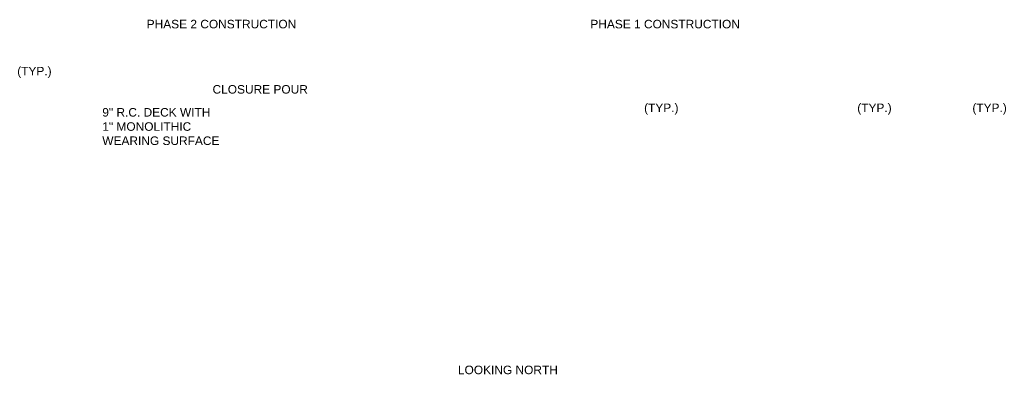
# Paper-space layout 'SL002' of a CAD drawing. Header units: inches. Extents: x -47 to 83, y -66 to 23.
# Tile 1 of 6: x 18 to 83, y -66 to -43. Entities that reach past the tile are written whole.
import ezdxf

# ---------------------------------------------------------------- set-up
doc = ezdxf.new("R2010")
doc.units = ezdxf.units.IN
doc.header["$MEASUREMENT"] = 0
doc.layers.add('41-TEXT', color=122, linetype='Continuous')
doc.styles.get("Standard").update_dxf_attribs({"font": 'arial.ttf'})

psp = doc.layouts.new('SL002')

# ---------------------------------------------------------------- texts
at = {"layer": '41-TEXT', "color": 7, "ltscale": 0.2, "char_height": 0.56}
for s, insert, width, attachment_point in [('PHASE 2 CONSTRUCTION', (31.7047721, -42.730523), 11.955724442, 2), ('PHASE 1 CONSTRUCTION', (60.8402957, -42.730523), 11.955724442, 2), ('(TYP.)', (19.4212721, -45.8199444), 2.631793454, 2), ('CLOSURE POUR', (34.2474108, -47.0184916), 7.173323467, 2), ('(TYP.)', (60.5885566, -48.2329214), 2.631793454, 2), ('(TYP.)', (74.5885566, -48.2329214), 2.631793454, 2), ('(TYP.)', (82.1474455, -48.2329214), 2.631793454, 2), ('9" R.C. DECK WITH\\P1" MONOLITHIC WEARING SURFACE', (23.8780562, -48.5286013), 8.418122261, 1), ('LOOKING NORTH', (50.5150515, -65.4554415), 7.096866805, 2)]:
    psp.add_mtext(s, dxfattribs=dict(at, insert=insert, width=width, attachment_point=attachment_point))

doc.saveas('drawing.dxf')
